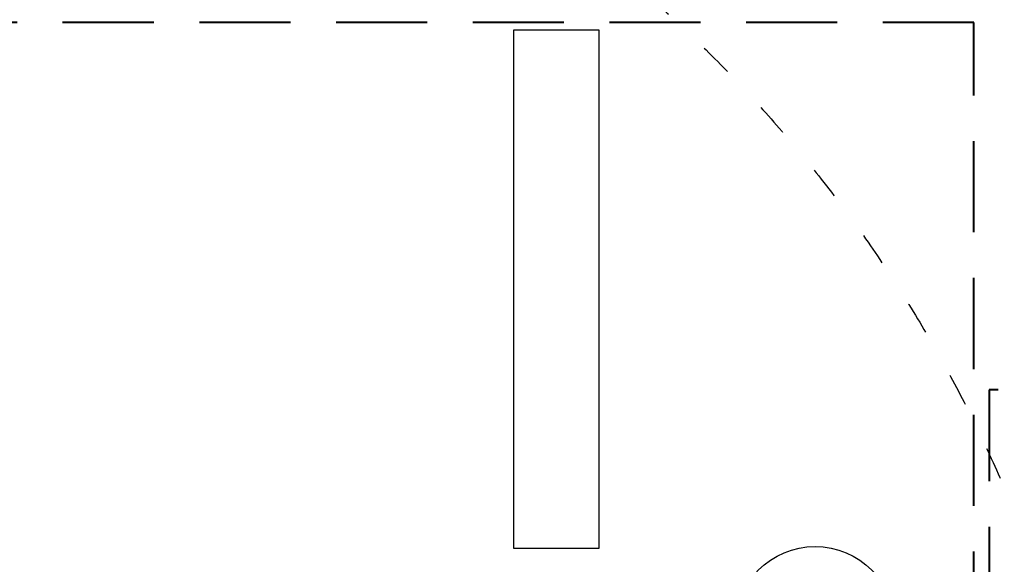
# Model space of a CAD drawing. Header units: millimetres. Extents: x -165365 to -33565, y 7406 to 103342.
# Tile 58 of 256: x -124779 to -119377, y 42430 to 45415. Entities that reach past the tile are written whole.
import ezdxf

# ---------------------------------------------------------------- set-up
doc = ezdxf.new("R2010")
doc.units = ezdxf.units.MM
doc.header["$MEASUREMENT"] = 0
for name, pattern in [('ACAD_ISO03W100', [150, 60, -90]), ('DASHED2', [0.375, 0.25, -0.125]), ('Wipeout_Contour', [1000, 0, -1000])]:
    doc.linetypes.add(name, pattern=pattern)
for name, color, linetype in [('___INST__AR_podstawy', 3, 'Continuous'), ('ELEK CIENKIE', 80, 'Continuous'), ('ELEK OPIS', 140, 'Continuous'), ('Słup', 252, 'Continuous')]:
    doc.layers.add(name, color=color, linetype=linetype)

# ---------------------------------------------------------------- blocks, each defined once
blk = doc.blocks.new('A$C67C5DD4D')
at = {"color": 254, "linetype": 'Wipeout_Contour', "lineweight": 0, "ltscale": 514303.924463}
blk.add_wipeout([(32338.2, 24770.8), (32808.2, 24770.8), (32808.2, 27610.8), (32338.2, 27610.8)], dxfattribs=at).dxf.layer = 'Słup'
at = {"layer": 'Słup'}
for p, q in [((32808.2, 27610.8), (32338.2, 27610.8)), ((32338.2, 27610.8), (32338.2, 24770.8)), ((32808.2, 24770.8), (32808.2, 27610.8)), ((32338.2, 24770.8), (32808.2, 24770.8))]:
    blk.add_line(p, q, dxfattribs=at)

msp = doc.modelspace()

# ---------------------------------------------------------------- block references
msp.add_blockref('A$C67C5DD4D', (-154407.14734, 17746.99902))

# ---------------------------------------------------------------- next in the draw order: linework, layer by layer
at = {"layer": '___INST__AR_podstawy', "color": 10, "linetype": 'DASHED2', "lineweight": 40, "ltscale": 2000}
msp.add_lwpolyline([(-133642.9145, 35250), (-119542.9145, 35250), (-119542.9145, 45400), (-133642.9145, 45400)], close=True, dxfattribs=at)
at = {"layer": '___INST__AR_podstawy', "color": 80, "linetype": 'DASHED2', "lineweight": 40, "ltscale": 2000}
msp.add_lwpolyline([(-111160, 43385.96436), (-119460, 43385.96436), (-119460, 32345.96436), (-111160, 32345.96436)], close=True, dxfattribs=at)
at = {"layer": 'ELEK CIENKIE', "color": 232, "linetype": 'ACAD_ISO03W100', "ltscale": 3}
msp.add_circle((-126312.31976, 39885.75), 7540, dxfattribs=at)
at = {"layer": 'ELEK OPIS'}
msp.add_circle((-120414.41825, 42088.98269), 438.42898, dxfattribs=at)

doc.saveas('drawing.dxf')
